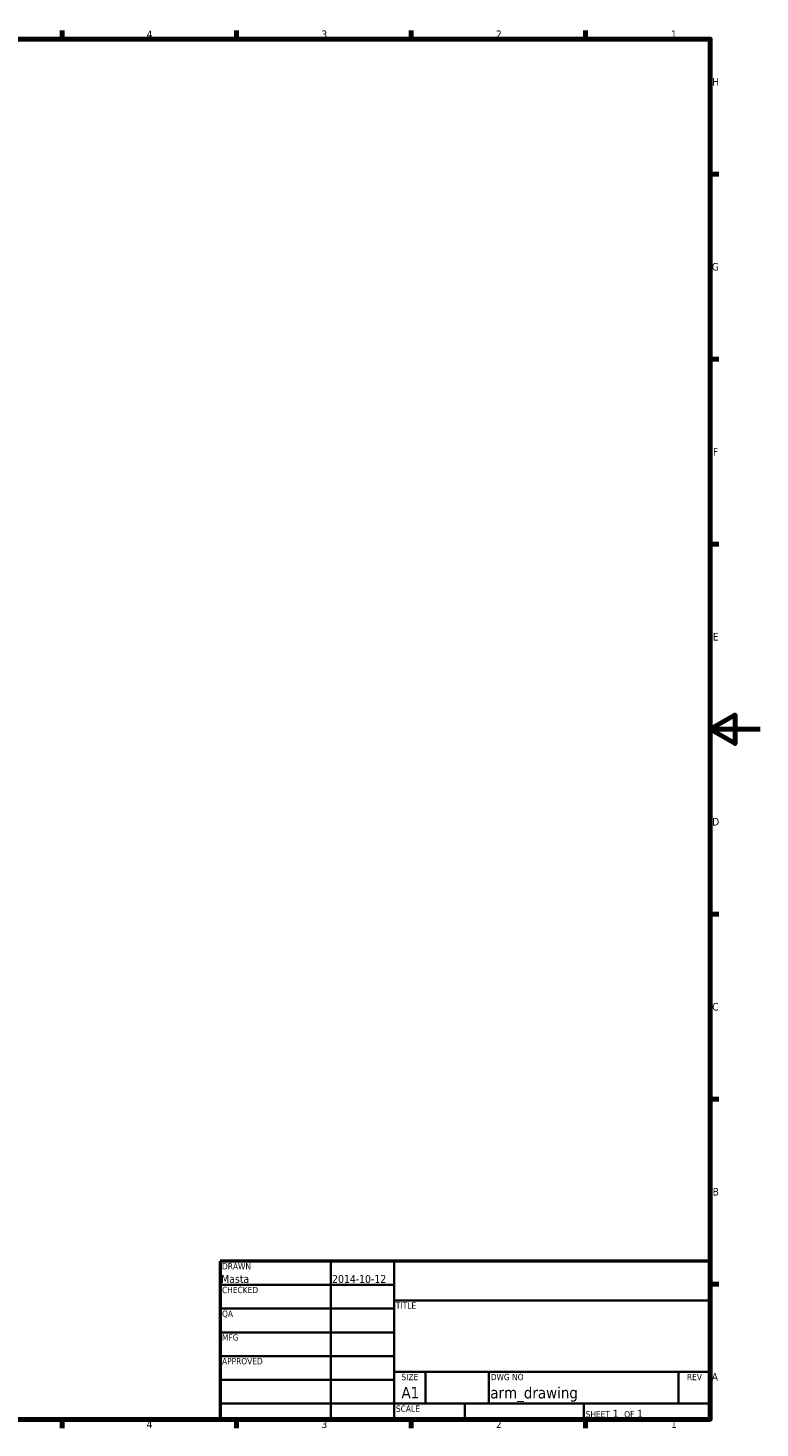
# Model space of a CAD drawing. Header units: millimetres. Extents: x 0 to 841, y 0 to 594.
# Tile 3 of 3: x 547 to 841, y 17 to 578. Entities that reach past the tile are written whole.
import ezdxf
from ezdxf.enums import TextEntityAlignment as Align

# ---------------------------------------------------------------- set-up
doc = ezdxf.new("R2010")
doc.units = ezdxf.units.MM
doc.layers.add('Border (ANSI)', color=7, linetype='Continuous', lineweight=70)
doc.layers.add('Title (ANSI)', color=7, linetype='Continuous', lineweight=50)
doc.styles.add('Note Text (ANSI)', font='tahoma.ttf')
doc.styles.add('Text Style30', font='tahoma.ttf')
doc.styles.add('Text Style38', font='tahoma.ttf')
doc.styles.add('Text Style39', font='tahoma.ttf')

# ---------------------------------------------------------------- blocks, each defined once
blk = doc.blocks.new('Borders Default Border')
at = {"layer": 'Border (ANSI)'}
for p, q in [((560.67, 574), (560.67, 577.45)), ((630.75, 574), (630.75, 577.45)), ((700.83, 574), (700.83, 577.45)), ((770.92, 574), (770.92, 577.45)), ((821, 519.75), (824.45, 519.75)), ((821, 445.5), (824.45, 445.5)), ((821, 371.25), (824.45, 371.25)), ((821, 222.75), (824.45, 222.75)), ((821, 148.5), (824.45, 148.5)), ((821, 74.25), (824.45, 74.25)), ((560.67, 20), (560.67, 16.55)), ((630.75, 20), (630.75, 16.55)), ((700.83, 20), (700.83, 16.55)), ((770.92, 20), (770.92, 16.55))]:
    blk.add_line(p, q, dxfattribs=at)
at = {"layer": 'Border (ANSI)', "flags": 128}
for points in [[(20, 20), (20, 574), (821, 574), (821, 20), (20, 20)], [(841, 297), (821, 297), (831, 302.77), (831, 291.23), (821, 297)]]:
    blk.add_lwpolyline(points, dxfattribs=at)
at = {"layer": 'Border (ANSI)', "char_height": 3.05, "attachment_point": 7, "style": 'Note Text (ANSI)'}
for s, insert in [('4', (594.65, 574.4)), ('3', (664.84, 574.34)), ('2', (734.95, 574.4)), ('1', (805.27, 574.4)), ('H', (821.81, 555.35)), ('G', (821.66, 481.04)), ('F', (822.14, 406.85)), ('E', (822.05, 332.6)), ('D', (821.81, 258.35)), ('C', (821.8, 184.05)), ('B', (821.99, 109.85)), ('A', (821.63, 35.6)), ('4', (594.65, 16.55)), ('3', (664.84, 16.49)), ('2', (734.95, 16.55)), ('1', (805.27, 16.55))]:
    blk.add_mtext(s, dxfattribs=dict(at, insert=insert))
blk = doc.blocks.new('Title Blocks ANSI - Large')
at = {"layer": 'Title (ANSI)'}
for p, q in [((127, 189.23), (127, 125.73)), ((323.85, 189.23), (127, 189.23)), ((323.85, 125.73), (323.85, 189.23)), ((127, 125.73), (323.85, 125.73))]:
    blk.add_line(p, q, dxfattribs=at)
at = {"layer": 'Title (ANSI)', "lineweight": 35}
for p, q in [((171.45, 125.73), (171.45, 189.23)), ((196.85, 125.73), (196.85, 189.23)), ((127, 179.7), (196.85, 179.7)), ((127, 170.18), (196.85, 170.18)), ((196.85, 173.48), (323.85, 173.48)), ((127, 160.65), (196.85, 160.65)), ((127, 151.13), (196.85, 151.13)), ((127, 141.6), (196.85, 141.6)), ((323.85, 144.78), (196.85, 144.78)), ((209.55, 132.08), (209.55, 144.78)), ((234.95, 132.08), (234.95, 144.78)), ((311.15, 132.08), (311.15, 144.78)), ((196.85, 132.08), (127, 132.08)), ((323.85, 132.08), (196.85, 132.08)), ((225.3, 132.08), (225.3, 125.73)), ((273.05, 132.08), (273.05, 125.73))]:
    blk.add_line(p, q, dxfattribs=at)
at = {"layer": 'Title (ANSI)', "style": 'Text Style38'}
for s, p in [('DRAWN', (127.76, 188.47)), ('CHECKED', (127.76, 178.94)), ('QA', (127.76, 169.42)), ('TITLE', (197.61, 172.72)), ('MFG', (127.76, 159.89)), ('APPROVED', (127.76, 150.37)), ('DWG NO', (235.71, 144.02)), ('SCALE', (197.61, 131.32))]:
    blk.add_text(s, height=2.54, dxfattribs=at).set_placement(p, align=Align.TOP_LEFT)
for s, p in [('SIZE', (203.2, 144.02)), ('REV', (317.5, 144.02))]:
    blk.add_text(s, height=2.54, dxfattribs=at).set_placement(p, align=Align.TOP_CENTER)
at = {"layer": 'Title (ANSI)', "insert": (273.81, 126.49), "char_height": 3.048, "attachment_point": 7, "style": 'Note Text (ANSI)'}
blk.add_mtext('\\fTahoma|b0|i0;\\H2.5400;SHEET\\fTahoma|b0|i0;\\H3.0480; 1  \\fTahoma|b0|i0;\\H2.5400;OF\\fTahoma|b0|i0;\\H3.0480; 1 ', dxfattribs=at)
at = {"layer": 'Title (ANSI)'}
for tag, p, height, style in [('AUTHOR_001', (127.44, 180.53), 3.17, 'Text Style39'), ('CREATION_DATE_001', (171.98, 180.53), 3.17, 'Text Style39'), ('Sheet_Size_001', (199.85, 134.23), 4.57, 'Text Style30'), ('PART_NUMBER_001', (235.53, 134.14), 4.57, 'Text Style30')]:
    blk.add_attdef(tag, p, '', height=height, dxfattribs=dict(at, style=style))
at = {"layer": 'Title (ANSI)', "style": 'Text Style39'}
for tag, p in [('COMPANY', (260.35, 181.36)), ('REVISION_NUMBER', (317.5, 136.52))]:
    blk.add_attdef(tag, text='', height=3.17, dxfattribs=at).set_placement(p, align=Align.MIDDLE_CENTER)
for tag, p in [('CHECKED_BY', (127.76, 170.94)), ('CHECKED_DATE', (172.21, 170.94)), ('MFG_APPROVED_BY', (127.76, 151.89)), ('MFG_APPROVED_DATE', (172.21, 151.89)), ('ENG_APPROVED_BY', (127.76, 142.37)), ('ENG_APPROVAL_DATE', (172.21, 142.37))]:
    blk.add_attdef(tag, text='', height=3.17, dxfattribs=at).set_placement(p, align=Align.BOTTOM_LEFT)
at = {"layer": 'Title (ANSI)', "style": 'Text Style30'}
blk.add_attdef('TITLE', text='', height=4.57, dxfattribs=at).set_placement((197.61, 158.06), align=Align.MIDDLE_LEFT)

msp = doc.modelspace()

# ---------------------------------------------------------------- block references
msp.add_blockref('Borders Default Border', (0, 0))
msp.add_blockref('Title Blocks ANSI - Large', (497.15, -105.73)).add_auto_attribs({'AUTHOR_001': 'Masta', 'CREATION_DATE_001': '2014-10-12', 'PART_NUMBER_001': 'arm_drawing', 'Sheet_Size_001': 'A1'})

doc.saveas('drawing.dxf')
